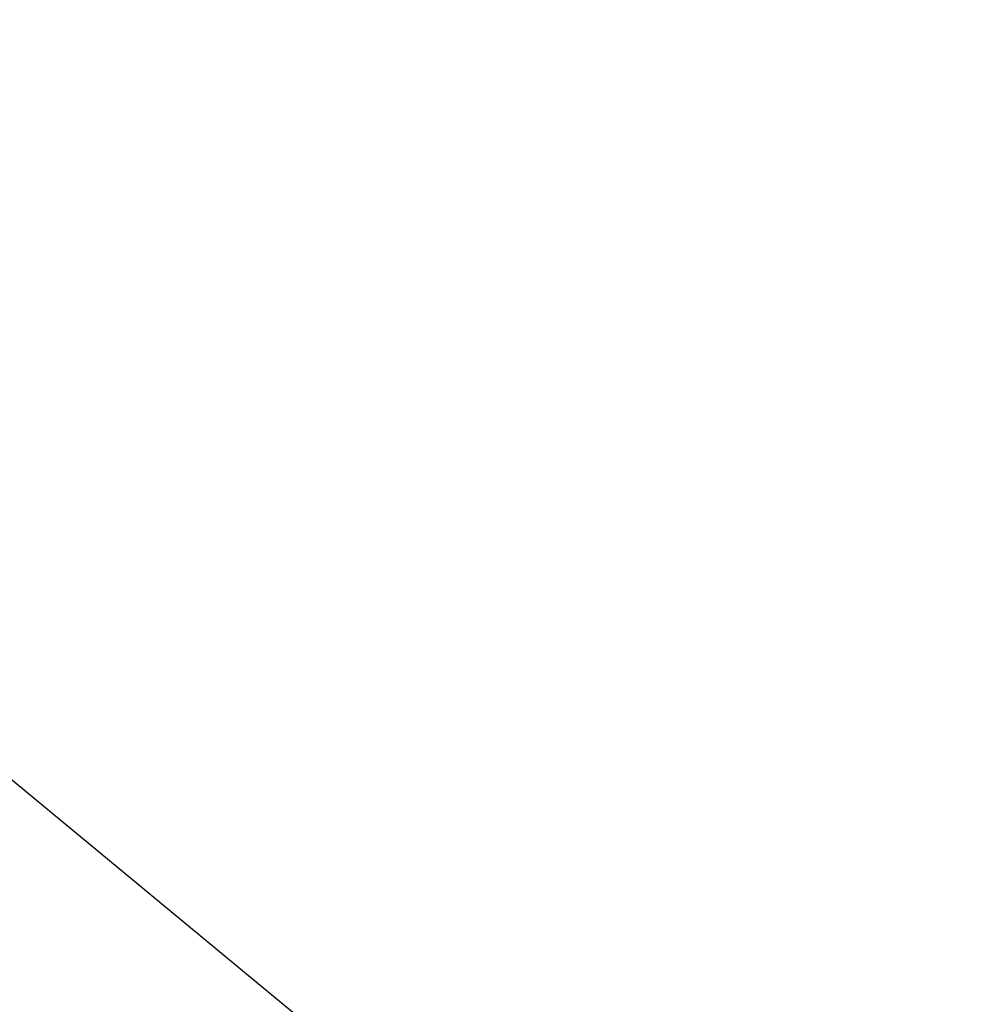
# Model space of a CAD drawing. Extents: x 4615668 to 9294084, y 5325188 to 10688993.
# Tile 160 of 256: x 4635696 to 4635721, y 5331999 to 5332025. Entities that reach past the tile are written whole.
import ezdxf
from ezdxf import colors
from ezdxf.entities.mleader import LeaderData, LeaderLine
from ezdxf.math import Vec2, Vec3

# ---------------------------------------------------------------- set-up
doc = ezdxf.new("R2010")
doc.units = 0
doc.header["$MEASUREMENT"] = 0
doc.layers.add('A_wymiary', color=152, linetype='Continuous', lineweight=5)
doc.styles.get("Standard").update_dxf_attribs({"font": 'txt.shx'})

msp = doc.modelspace()

# ---------------------------------------------------------------- leaders
at = {"layer": 'A_wymiary', "ltscale": 40}
ml = msp.add_multileader_mtext('Standard', dxfattribs=at)
ml.set_content('{\\C146;\\c9000464;kątownik alu. 20x20\\P RAL kolor fasady}', color=4)
ml.set_leader_properties()
ml.build(insert=Vec2(0, 0))
ml.multileader.update_dxf_attribs({"text_right_attachment_type": 6, "dogleg_length": 0.036, "arrow_head_size": 0.018})
ctx = ml.context
ctx.base_point, ctx.char_height, ctx.arrow_head_size, ctx.landing_gap_size, ctx.plane_origin = Vec3(4635763.472, 5332031.118), 10, 0.018, 0.009, Vec3(4635860.913, 5332074.303)
ctx.right_attachment, ctx.text_align_type = 6, 2
notes = []
notes.append((ctx, [(0, (1, 1, 0), (4635763.436, 5332031.118), (1, 0), 0.036, [(0, [(4635745.932, 5332021.567)], 0, [])])]))
ctx.mtext.insert, ctx.mtext.width, ctx.mtext.defined_height, ctx.mtext.alignment, ctx.mtext.flow_direction = Vec3(4635928.481, 5332037.785), 1666.43207, 407.48, 3, 5
ml = msp.add_multileader_mtext('Standard', dxfattribs=at)
ml.set_content('\\pxi-3,l4,t4;szyba emalitowa \\Pdwukomorowa', color=256)
ml.set_leader_properties()
ml.build(insert=Vec2(0, 0))
ml.multileader.update_dxf_attribs({"text_right_attachment_type": 6, "dogleg_length": 0.036, "arrow_head_size": 0.018})
ctx = ml.context
ctx.base_point, ctx.char_height, ctx.arrow_head_size, ctx.landing_gap_size, ctx.plane_origin = Vec3(4635556.436, 5332014.592), 10, 0.018, 0.009, Vec3(4635795.98, 5331988.208)
ctx.right_attachment, ctx.text_align_type = 6, 2
notes.append((ctx, [(0, (1, 1, 0), (4635691.49, 5332008.592), (-1, 0), 0.036, [(0, [(4635730.636, 5331976.208)], 0, [])])]))
ctx.mtext.insert, ctx.mtext.alignment, ctx.mtext.flow_direction = Vec3(4635691.445, 5332020.592), 3, 5
ml = msp.add_multileader_mtext('Standard', dxfattribs=at)
ml.set_content('wykończenie\\Ppo stronie Zamawiającego', color=4)
ml.set_leader_properties()
ml.build(insert=Vec2(0, 0))
ml.multileader.update_dxf_attribs({"text_right_attachment_type": 6, "dogleg_length": 0.036, "arrow_head_size": 0.018})
ctx = ml.context
ctx.base_point, ctx.char_height, ctx.arrow_head_size, ctx.landing_gap_size, ctx.plane_origin = Vec3(4635791.611, 5332012.191), 10, 0.018, 0.009, Vec3(4635613.586, 5332000.857)
ctx.right_attachment, ctx.text_align_type = 6, 2
notes.append((ctx, [(0, (1, 1, 0), (4635791.575, 5332012.191), (1, 0), 0.036, [(0, [(4635782.271, 5332006.34)], 0, [])])]))
ctx.mtext.insert, ctx.mtext.width, ctx.mtext.defined_height, ctx.mtext.alignment, ctx.mtext.flow_direction = Vec3(4636013.287, 5332018.858), 1666.43207, 407.48, 3, 5
for ctx, leaders in notes:
    for number, flags, end, landing, length, lines in leaders:
        leader = LeaderData()
        leader.index, (leader.has_last_leader_line, leader.has_dogleg_vector, leader.attachment_direction) = number, flags
        leader.last_leader_point, leader.dogleg_vector, leader.dogleg_length = Vec3(end), Vec3(landing), length
        for number, points, colour, breaks in lines:
            line = LeaderLine()
            line.index, line.vertices, line.color, line.breaks = number, Vec3.list(points), colors.encode_raw_color(colour), breaks
            leader.lines.append(line)
        ctx.leaders.append(leader)

doc.saveas('drawing.dxf')
